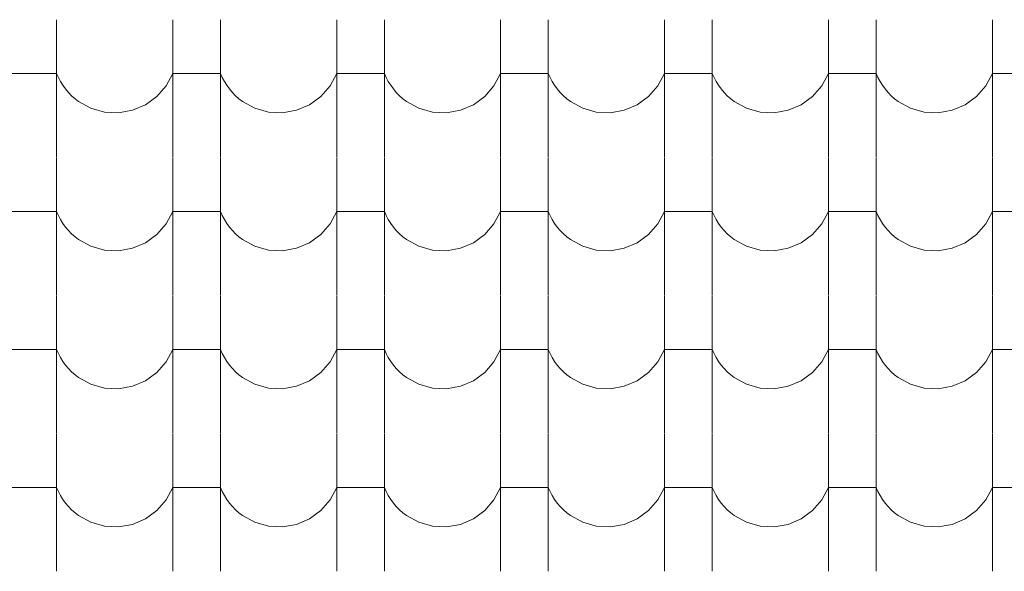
# Model space of a CAD drawing. Header units: millimetres. Extents: x -20699 to 32021, y -4298 to 11971.
# Tile 29 of 74: x -11418 to -10427, y 7578 to 8134. Entities that reach past the tile are written whole.
import ezdxf

# ---------------------------------------------------------------- set-up
doc = ezdxf.new("R2010")
doc.units = ezdxf.units.MM
doc.header["$MEASUREMENT"] = 0
doc.layers.add('A-A_1_Bourané_Výplně - Povrchové', color=7, linetype='Continuous')
doc.layers.add('A-A_1_Konstrukce - střechy a skořepiny', color=7, linetype='Continuous')

# ---------------------------------------------------------------- blocks, each defined once
blk = doc.blocks.new('*X1', base_point=(-21954.7, -8431.53))
at = {"layer": 'A-A_1_Bourané_Výplně - Povrchové', "color": 251, "linetype": 'Continuous', "lineweight": 20, "true_color": 0x6a6a6a}
for p, q in [((-11380.87, 8133.53), (-11380.87, 7995.03)), ((-11263.91, 8133.53), (-11263.91, 7995.03)), ((-11215.87, 8133.53), (-11215.87, 7995.03)), ((-11098.91, 8133.53), (-11098.91, 7995.03)), ((-11050.87, 8133.53), (-11050.87, 7995.03)), ((-10933.91, 8133.53), (-10933.91, 7995.03)), ((-10885.87, 8133.53), (-10885.87, 7995.03)), ((-10768.91, 8133.53), (-10768.91, 7995.03)), ((-10720.87, 8133.53), (-10720.87, 7995.03)), ((-10603.91, 8133.53), (-10603.91, 7995.03)), ((-10555.87, 8133.53), (-10555.87, 7995.03)), ((-10438.91, 8133.53), (-10438.91, 7995.03)), ((-11404.89, 8079.49), (-11428.91, 8079.49)), ((-11380.87, 8079.49), (-11404.89, 8079.49)), ((-11380.87, 8079.49), (-11379.05, 8075.32)), ((-11270.58, 8066.96), (-11263.91, 8079.49)), ((-11239.89, 8079.49), (-11263.91, 8079.49)), ((-11215.87, 8079.49), (-11239.89, 8079.49)), ((-11215.87, 8079.49), (-11214.05, 8075.32)), ((-11105.58, 8066.96), (-11098.91, 8079.49)), ((-11074.89, 8079.49), (-11098.91, 8079.49)), ((-11050.87, 8079.49), (-11074.89, 8079.49)), ((-11050.87, 8079.49), (-11049.05, 8075.32)), ((-10940.58, 8066.96), (-10933.91, 8079.49)), ((-10909.89, 8079.49), (-10933.91, 8079.49)), ((-10885.87, 8079.49), (-10909.89, 8079.49)), ((-10885.87, 8079.49), (-10884.05, 8075.32)), ((-10775.58, 8066.96), (-10768.91, 8079.49)), ((-10744.89, 8079.49), (-10768.91, 8079.49)), ((-10720.87, 8079.49), (-10744.89, 8079.49)), ((-10720.87, 8079.49), (-10719.05, 8075.32)), ((-10610.58, 8066.96), (-10603.91, 8079.49)), ((-10579.89, 8079.49), (-10603.91, 8079.49)), ((-10555.87, 8079.49), (-10579.89, 8079.49)), ((-10555.87, 8079.49), (-10554.05, 8075.32)), ((-10445.58, 8066.96), (-10438.91, 8079.49)), ((-10414.89, 8079.49), (-10438.91, 8079.49)), ((-11379.05, 8075.32), (-11376.93, 8071.29)), ((-11376.93, 8071.29), (-11374.52, 8067.42)), ((-11374.52, 8067.42), (-11371.84, 8063.74)), ((-11214.05, 8075.32), (-11211.93, 8071.29)), ((-11211.93, 8071.29), (-11209.52, 8067.42)), ((-11209.52, 8067.42), (-11206.84, 8063.74)), ((-11049.05, 8075.32), (-11046.93, 8071.29)), ((-11046.93, 8071.29), (-11044.52, 8067.42)), ((-11044.52, 8067.42), (-11041.84, 8063.74)), ((-10884.05, 8075.32), (-10881.93, 8071.29)), ((-10881.93, 8071.29), (-10879.52, 8067.42)), ((-10879.52, 8067.42), (-10876.84, 8063.74)), ((-10719.05, 8075.32), (-10716.93, 8071.29)), ((-10716.93, 8071.29), (-10714.52, 8067.42)), ((-10714.52, 8067.42), (-10711.84, 8063.74)), ((-10554.05, 8075.32), (-10551.93, 8071.29)), ((-10551.93, 8071.29), (-10549.52, 8067.42)), ((-10549.52, 8067.42), (-10546.84, 8063.74)), ((-11371.84, 8063.74), (-11368.9, 8060.26)), ((-11368.9, 8060.26), (-11365.71, 8057.01)), ((-11279.89, 8056.24), (-11270.58, 8066.96)), ((-11206.84, 8063.74), (-11203.9, 8060.26)), ((-11203.9, 8060.26), (-11200.71, 8057.01)), ((-11114.89, 8056.24), (-11105.58, 8066.96)), ((-11041.84, 8063.74), (-11038.9, 8060.26)), ((-11038.9, 8060.26), (-11035.71, 8057.01)), ((-10949.89, 8056.24), (-10940.58, 8066.96)), ((-10876.84, 8063.74), (-10873.9, 8060.26)), ((-10873.9, 8060.26), (-10870.71, 8057.01)), ((-10784.89, 8056.24), (-10775.58, 8066.96)), ((-10711.84, 8063.74), (-10708.9, 8060.26)), ((-10708.9, 8060.26), (-10705.71, 8057.01)), ((-10619.89, 8056.24), (-10610.58, 8066.96)), ((-10546.84, 8063.74), (-10543.9, 8060.26)), ((-10543.9, 8060.26), (-10540.71, 8057.01)), ((-10454.89, 8056.24), (-10445.58, 8066.96)), ((-11365.71, 8057.01), (-11362.3, 8053.99)), ((-11362.3, 8053.99), (-11358.68, 8051.23)), ((-11358.68, 8051.23), (-11346.24, 8044.4)), ((-11304.42, 8042.32), (-11291.36, 8047.89)), ((-11291.36, 8047.89), (-11279.89, 8056.24)), ((-11200.71, 8057.01), (-11197.3, 8053.99)), ((-11197.3, 8053.99), (-11193.68, 8051.23)), ((-11193.68, 8051.23), (-11181.24, 8044.4)), ((-11139.42, 8042.32), (-11126.36, 8047.89)), ((-11126.36, 8047.89), (-11114.89, 8056.24)), ((-11035.71, 8057.01), (-11032.3, 8053.99)), ((-11032.3, 8053.99), (-11028.68, 8051.23)), ((-11028.68, 8051.23), (-11016.24, 8044.4)), ((-10974.42, 8042.32), (-10961.36, 8047.89)), ((-10961.36, 8047.89), (-10949.89, 8056.24)), ((-10870.71, 8057.01), (-10867.3, 8053.99)), ((-10867.3, 8053.99), (-10863.68, 8051.23)), ((-10863.68, 8051.23), (-10851.24, 8044.4)), ((-10809.42, 8042.32), (-10796.36, 8047.89)), ((-10796.36, 8047.89), (-10784.89, 8056.24)), ((-10705.71, 8057.01), (-10702.3, 8053.99)), ((-10702.3, 8053.99), (-10698.68, 8051.23)), ((-10698.68, 8051.23), (-10686.24, 8044.4)), ((-10644.42, 8042.32), (-10631.36, 8047.89)), ((-10631.36, 8047.89), (-10619.89, 8056.24)), ((-10540.71, 8057.01), (-10537.3, 8053.99)), ((-10537.3, 8053.99), (-10533.68, 8051.23)), ((-10533.68, 8051.23), (-10521.24, 8044.4)), ((-10479.42, 8042.32), (-10466.36, 8047.89)), ((-10466.36, 8047.89), (-10454.89, 8056.24)), ((-11346.24, 8044.4), (-11332.58, 8040.53)), ((-11332.58, 8040.53), (-11318.4, 8039.82)), ((-11318.4, 8039.82), (-11304.42, 8042.32)), ((-11181.24, 8044.4), (-11167.58, 8040.53)), ((-11167.58, 8040.53), (-11153.4, 8039.82)), ((-11153.4, 8039.82), (-11139.42, 8042.32)), ((-11016.24, 8044.4), (-11002.58, 8040.53)), ((-11002.58, 8040.53), (-10988.4, 8039.82)), ((-10988.4, 8039.82), (-10974.42, 8042.32)), ((-10851.24, 8044.4), (-10837.58, 8040.53)), ((-10837.58, 8040.53), (-10823.4, 8039.82)), ((-10823.4, 8039.82), (-10809.42, 8042.32)), ((-10686.24, 8044.4), (-10672.58, 8040.53)), ((-10672.58, 8040.53), (-10658.4, 8039.82)), ((-10658.4, 8039.82), (-10644.42, 8042.32)), ((-10521.24, 8044.4), (-10507.58, 8040.53)), ((-10507.58, 8040.53), (-10493.4, 8039.82)), ((-10493.4, 8039.82), (-10479.42, 8042.32)), ((-11380.87, 7994.53), (-11380.87, 7856.03)), ((-11263.91, 7994.53), (-11263.91, 7856.03)), ((-11215.87, 7994.53), (-11215.87, 7856.03)), ((-11098.91, 7994.53), (-11098.91, 7856.03)), ((-11050.87, 7994.53), (-11050.87, 7856.03)), ((-10933.91, 7994.53), (-10933.91, 7856.03)), ((-10885.87, 7994.53), (-10885.87, 7856.03)), ((-10768.91, 7994.53), (-10768.91, 7856.03)), ((-10720.87, 7994.53), (-10720.87, 7856.03)), ((-10603.91, 7994.53), (-10603.91, 7856.03)), ((-10555.87, 7994.53), (-10555.87, 7856.03)), ((-10438.91, 7994.53), (-10438.91, 7856.03)), ((-11404.89, 7940.49), (-11428.91, 7940.49)), ((-11380.87, 7940.49), (-11404.89, 7940.49)), ((-11380.87, 7940.49), (-11379.05, 7936.32)), ((-11270.58, 7927.96), (-11263.91, 7940.49)), ((-11239.89, 7940.49), (-11263.91, 7940.49)), ((-11215.87, 7940.49), (-11239.89, 7940.49)), ((-11215.87, 7940.49), (-11214.05, 7936.32)), ((-11105.58, 7927.96), (-11098.91, 7940.49)), ((-11074.89, 7940.49), (-11098.91, 7940.49)), ((-11050.87, 7940.49), (-11074.89, 7940.49)), ((-11050.87, 7940.49), (-11049.05, 7936.32)), ((-10940.58, 7927.96), (-10933.91, 7940.49)), ((-10909.89, 7940.49), (-10933.91, 7940.49)), ((-10885.87, 7940.49), (-10909.89, 7940.49)), ((-10885.87, 7940.49), (-10884.05, 7936.32)), ((-10775.58, 7927.96), (-10768.91, 7940.49)), ((-10744.89, 7940.49), (-10768.91, 7940.49)), ((-10720.87, 7940.49), (-10744.89, 7940.49)), ((-10720.87, 7940.49), (-10719.05, 7936.32)), ((-10610.58, 7927.96), (-10603.91, 7940.49)), ((-10579.89, 7940.49), (-10603.91, 7940.49)), ((-10555.87, 7940.49), (-10579.89, 7940.49)), ((-10555.87, 7940.49), (-10554.05, 7936.32)), ((-10445.58, 7927.96), (-10438.91, 7940.49)), ((-10414.89, 7940.49), (-10438.91, 7940.49)), ((-11379.05, 7936.32), (-11376.93, 7932.29)), ((-11376.93, 7932.29), (-11374.52, 7928.42)), ((-11214.05, 7936.32), (-11211.93, 7932.29)), ((-11211.93, 7932.29), (-11209.52, 7928.42)), ((-11049.05, 7936.32), (-11046.93, 7932.29)), ((-11046.93, 7932.29), (-11044.52, 7928.42)), ((-10884.05, 7936.32), (-10881.93, 7932.29)), ((-10881.93, 7932.29), (-10879.52, 7928.42)), ((-10719.05, 7936.32), (-10716.93, 7932.29)), ((-10716.93, 7932.29), (-10714.52, 7928.42)), ((-10554.05, 7936.32), (-10551.93, 7932.29)), ((-10551.93, 7932.29), (-10549.52, 7928.42)), ((-11374.52, 7928.42), (-11371.84, 7924.74)), ((-11371.84, 7924.74), (-11368.9, 7921.26)), ((-11368.9, 7921.26), (-11365.71, 7918.01)), ((-11279.89, 7917.24), (-11270.58, 7927.96)), ((-11209.52, 7928.42), (-11206.84, 7924.74)), ((-11206.84, 7924.74), (-11203.9, 7921.26)), ((-11203.9, 7921.26), (-11200.71, 7918.01)), ((-11114.89, 7917.24), (-11105.58, 7927.96)), ((-11044.52, 7928.42), (-11041.84, 7924.74)), ((-11041.84, 7924.74), (-11038.9, 7921.26)), ((-11038.9, 7921.26), (-11035.71, 7918.01)), ((-10949.89, 7917.24), (-10940.58, 7927.96)), ((-10879.52, 7928.42), (-10876.84, 7924.74)), ((-10876.84, 7924.74), (-10873.9, 7921.26)), ((-10873.9, 7921.26), (-10870.71, 7918.01)), ((-10784.89, 7917.24), (-10775.58, 7927.96)), ((-10714.52, 7928.42), (-10711.84, 7924.74)), ((-10711.84, 7924.74), (-10708.9, 7921.26)), ((-10708.9, 7921.26), (-10705.71, 7918.01)), ((-10619.89, 7917.24), (-10610.58, 7927.96)), ((-10549.52, 7928.42), (-10546.84, 7924.74)), ((-10546.84, 7924.74), (-10543.9, 7921.26)), ((-10543.9, 7921.26), (-10540.71, 7918.01)), ((-10454.89, 7917.24), (-10445.58, 7927.96)), ((-11365.71, 7918.01), (-11362.3, 7914.99)), ((-11362.3, 7914.99), (-11358.68, 7912.23)), ((-11358.68, 7912.23), (-11346.24, 7905.4)), ((-11304.42, 7903.32), (-11291.36, 7908.89)), ((-11291.36, 7908.89), (-11279.89, 7917.24)), ((-11200.71, 7918.01), (-11197.3, 7914.99)), ((-11197.3, 7914.99), (-11193.68, 7912.23)), ((-11193.68, 7912.23), (-11181.24, 7905.4)), ((-11139.42, 7903.32), (-11126.36, 7908.89)), ((-11126.36, 7908.89), (-11114.89, 7917.24)), ((-11035.71, 7918.01), (-11032.3, 7914.99)), ((-11032.3, 7914.99), (-11028.68, 7912.23)), ((-11028.68, 7912.23), (-11016.24, 7905.4)), ((-10974.42, 7903.32), (-10961.36, 7908.89)), ((-10961.36, 7908.89), (-10949.89, 7917.24)), ((-10870.71, 7918.01), (-10867.3, 7914.99)), ((-10867.3, 7914.99), (-10863.68, 7912.23)), ((-10863.68, 7912.23), (-10851.24, 7905.4)), ((-10809.42, 7903.32), (-10796.36, 7908.89)), ((-10796.36, 7908.89), (-10784.89, 7917.24)), ((-10705.71, 7918.01), (-10702.3, 7914.99)), ((-10702.3, 7914.99), (-10698.68, 7912.23)), ((-10698.68, 7912.23), (-10686.24, 7905.4)), ((-10644.42, 7903.32), (-10631.36, 7908.89)), ((-10631.36, 7908.89), (-10619.89, 7917.24)), ((-10540.71, 7918.01), (-10537.3, 7914.99)), ((-10537.3, 7914.99), (-10533.68, 7912.23)), ((-10533.68, 7912.23), (-10521.24, 7905.4)), ((-10479.42, 7903.32), (-10466.36, 7908.89)), ((-10466.36, 7908.89), (-10454.89, 7917.24)), ((-11346.24, 7905.4), (-11332.58, 7901.53)), ((-11332.58, 7901.53), (-11318.4, 7900.82)), ((-11318.4, 7900.82), (-11304.42, 7903.32)), ((-11181.24, 7905.4), (-11167.58, 7901.53)), ((-11167.58, 7901.53), (-11153.4, 7900.82)), ((-11153.4, 7900.82), (-11139.42, 7903.32)), ((-11016.24, 7905.4), (-11002.58, 7901.53)), ((-11002.58, 7901.53), (-10988.4, 7900.82)), ((-10988.4, 7900.82), (-10974.42, 7903.32)), ((-10851.24, 7905.4), (-10837.58, 7901.53)), ((-10837.58, 7901.53), (-10823.4, 7900.82)), ((-10823.4, 7900.82), (-10809.42, 7903.32)), ((-10686.24, 7905.4), (-10672.58, 7901.53)), ((-10672.58, 7901.53), (-10658.4, 7900.82)), ((-10658.4, 7900.82), (-10644.42, 7903.32)), ((-10521.24, 7905.4), (-10507.58, 7901.53)), ((-10507.58, 7901.53), (-10493.4, 7900.82)), ((-10493.4, 7900.82), (-10479.42, 7903.32)), ((-11380.87, 7855.53), (-11380.87, 7717.03)), ((-11263.91, 7855.53), (-11263.91, 7717.03)), ((-11215.87, 7855.53), (-11215.87, 7717.03)), ((-11098.91, 7855.53), (-11098.91, 7717.03)), ((-11050.87, 7855.53), (-11050.87, 7717.03)), ((-10933.91, 7855.53), (-10933.91, 7717.03)), ((-10885.87, 7855.53), (-10885.87, 7717.03)), ((-10768.91, 7855.53), (-10768.91, 7717.03)), ((-10720.87, 7855.53), (-10720.87, 7717.03)), ((-10603.91, 7855.53), (-10603.91, 7717.03)), ((-10555.87, 7855.53), (-10555.87, 7717.03)), ((-10438.91, 7855.53), (-10438.91, 7717.03)), ((-11404.89, 7801.49), (-11428.91, 7801.49)), ((-11380.87, 7801.49), (-11404.89, 7801.49)), ((-11380.87, 7801.49), (-11379.05, 7797.32)), ((-11270.58, 7788.96), (-11263.91, 7801.49)), ((-11239.89, 7801.49), (-11263.91, 7801.49)), ((-11215.87, 7801.49), (-11239.89, 7801.49)), ((-11215.87, 7801.49), (-11214.05, 7797.32)), ((-11105.58, 7788.96), (-11098.91, 7801.49)), ((-11074.89, 7801.49), (-11098.91, 7801.49)), ((-11050.87, 7801.49), (-11074.89, 7801.49)), ((-11050.87, 7801.49), (-11049.05, 7797.32)), ((-10940.58, 7788.96), (-10933.91, 7801.49)), ((-10909.89, 7801.49), (-10933.91, 7801.49)), ((-10885.87, 7801.49), (-10909.89, 7801.49)), ((-10885.87, 7801.49), (-10884.05, 7797.32)), ((-10775.58, 7788.96), (-10768.91, 7801.49)), ((-10744.89, 7801.49), (-10768.91, 7801.49)), ((-10720.87, 7801.49), (-10744.89, 7801.49)), ((-10720.87, 7801.49), (-10719.05, 7797.32)), ((-10610.58, 7788.96), (-10603.91, 7801.49)), ((-10579.89, 7801.49), (-10603.91, 7801.49)), ((-10555.87, 7801.49), (-10579.89, 7801.49)), ((-10555.87, 7801.49), (-10554.05, 7797.32)), ((-10445.58, 7788.96), (-10438.91, 7801.49)), ((-10414.89, 7801.49), (-10438.91, 7801.49)), ((-11379.05, 7797.32), (-11376.93, 7793.29)), ((-11376.93, 7793.29), (-11374.52, 7789.42)), ((-11214.05, 7797.32), (-11211.93, 7793.29)), ((-11211.93, 7793.29), (-11209.52, 7789.42)), ((-11049.05, 7797.32), (-11046.93, 7793.29)), ((-11046.93, 7793.29), (-11044.52, 7789.42)), ((-10884.05, 7797.32), (-10881.93, 7793.29)), ((-10881.93, 7793.29), (-10879.52, 7789.42)), ((-10719.05, 7797.32), (-10716.93, 7793.29)), ((-10716.93, 7793.29), (-10714.52, 7789.42)), ((-10554.05, 7797.32), (-10551.93, 7793.29)), ((-10551.93, 7793.29), (-10549.52, 7789.42)), ((-11374.52, 7789.42), (-11371.84, 7785.74)), ((-11371.84, 7785.74), (-11368.9, 7782.26)), ((-11368.9, 7782.26), (-11365.71, 7779.01)), ((-11279.89, 7778.24), (-11270.58, 7788.96)), ((-11209.52, 7789.42), (-11206.84, 7785.74)), ((-11206.84, 7785.74), (-11203.9, 7782.26)), ((-11203.9, 7782.26), (-11200.71, 7779.01)), ((-11114.89, 7778.24), (-11105.58, 7788.96)), ((-11044.52, 7789.42), (-11041.84, 7785.74)), ((-11041.84, 7785.74), (-11038.9, 7782.26)), ((-11038.9, 7782.26), (-11035.71, 7779.01)), ((-10949.89, 7778.24), (-10940.58, 7788.96)), ((-10879.52, 7789.42), (-10876.84, 7785.74)), ((-10876.84, 7785.74), (-10873.9, 7782.26)), ((-10873.9, 7782.26), (-10870.71, 7779.01)), ((-10784.89, 7778.24), (-10775.58, 7788.96)), ((-10714.52, 7789.42), (-10711.84, 7785.74)), ((-10711.84, 7785.74), (-10708.9, 7782.26)), ((-10708.9, 7782.26), (-10705.71, 7779.01)), ((-10619.89, 7778.24), (-10610.58, 7788.96)), ((-10549.52, 7789.42), (-10546.84, 7785.74)), ((-10546.84, 7785.74), (-10543.9, 7782.26)), ((-10543.9, 7782.26), (-10540.71, 7779.01)), ((-10454.89, 7778.24), (-10445.58, 7788.96)), ((-11365.71, 7779.01), (-11362.3, 7775.99)), ((-11362.3, 7775.99), (-11358.68, 7773.23)), ((-11358.68, 7773.23), (-11346.24, 7766.4)), ((-11291.36, 7769.89), (-11279.89, 7778.24)), ((-11200.71, 7779.01), (-11197.3, 7775.99)), ((-11197.3, 7775.99), (-11193.68, 7773.23)), ((-11193.68, 7773.23), (-11181.24, 7766.4)), ((-11126.36, 7769.89), (-11114.89, 7778.24)), ((-11035.71, 7779.01), (-11032.3, 7775.99)), ((-11032.3, 7775.99), (-11028.68, 7773.23)), ((-11028.68, 7773.23), (-11016.24, 7766.4)), ((-10961.36, 7769.89), (-10949.89, 7778.24)), ((-10870.71, 7779.01), (-10867.3, 7775.99)), ((-10867.3, 7775.99), (-10863.68, 7773.23)), ((-10863.68, 7773.23), (-10851.24, 7766.4)), ((-10796.36, 7769.89), (-10784.89, 7778.24)), ((-10705.71, 7779.01), (-10702.3, 7775.99)), ((-10702.3, 7775.99), (-10698.68, 7773.23)), ((-10698.68, 7773.23), (-10686.24, 7766.4)), ((-10631.36, 7769.89), (-10619.89, 7778.24)), ((-10540.71, 7779.01), (-10537.3, 7775.99)), ((-10537.3, 7775.99), (-10533.68, 7773.23)), ((-10533.68, 7773.23), (-10521.24, 7766.4)), ((-10466.36, 7769.89), (-10454.89, 7778.24)), ((-11346.24, 7766.4), (-11332.58, 7762.53)), ((-11332.58, 7762.53), (-11318.4, 7761.82)), ((-11318.4, 7761.82), (-11304.42, 7764.32)), ((-11304.42, 7764.32), (-11291.36, 7769.89)), ((-11181.24, 7766.4), (-11167.58, 7762.53)), ((-11167.58, 7762.53), (-11153.4, 7761.82)), ((-11153.4, 7761.82), (-11139.42, 7764.32)), ((-11139.42, 7764.32), (-11126.36, 7769.89)), ((-11016.24, 7766.4), (-11002.58, 7762.53)), ((-11002.58, 7762.53), (-10988.4, 7761.82)), ((-10988.4, 7761.82), (-10974.42, 7764.32)), ((-10974.42, 7764.32), (-10961.36, 7769.89)), ((-10851.24, 7766.4), (-10837.58, 7762.53)), ((-10837.58, 7762.53), (-10823.4, 7761.82)), ((-10823.4, 7761.82), (-10809.42, 7764.32)), ((-10809.42, 7764.32), (-10796.36, 7769.89)), ((-10686.24, 7766.4), (-10672.58, 7762.53)), ((-10672.58, 7762.53), (-10658.4, 7761.82)), ((-10658.4, 7761.82), (-10644.42, 7764.32)), ((-10644.42, 7764.32), (-10631.36, 7769.89)), ((-10521.24, 7766.4), (-10507.58, 7762.53)), ((-10507.58, 7762.53), (-10493.4, 7761.82)), ((-10493.4, 7761.82), (-10479.42, 7764.32)), ((-10479.42, 7764.32), (-10466.36, 7769.89)), ((-11380.87, 7716.53), (-11380.87, 7578.03)), ((-11263.91, 7716.53), (-11263.91, 7578.03)), ((-11215.87, 7716.53), (-11215.87, 7578.03)), ((-11098.91, 7716.53), (-11098.91, 7578.03)), ((-11050.87, 7716.53), (-11050.87, 7578.03)), ((-10933.91, 7716.53), (-10933.91, 7578.03)), ((-10885.87, 7716.53), (-10885.87, 7578.03)), ((-10768.91, 7716.53), (-10768.91, 7578.03)), ((-10720.87, 7716.53), (-10720.87, 7578.03)), ((-10603.91, 7716.53), (-10603.91, 7578.03)), ((-10555.87, 7716.53), (-10555.87, 7578.03)), ((-10438.91, 7716.53), (-10438.91, 7578.03)), ((-11404.89, 7662.49), (-11428.91, 7662.49)), ((-11380.87, 7662.49), (-11404.89, 7662.49)), ((-11380.87, 7662.49), (-11379.05, 7658.32)), ((-11270.58, 7649.96), (-11263.91, 7662.49)), ((-11239.89, 7662.49), (-11263.91, 7662.49)), ((-11215.87, 7662.49), (-11239.89, 7662.49)), ((-11215.87, 7662.49), (-11214.05, 7658.32)), ((-11105.58, 7649.96), (-11098.91, 7662.49)), ((-11074.89, 7662.49), (-11098.91, 7662.49)), ((-11050.87, 7662.49), (-11074.89, 7662.49)), ((-11050.87, 7662.49), (-11049.05, 7658.32)), ((-10940.58, 7649.96), (-10933.91, 7662.49)), ((-10909.89, 7662.49), (-10933.91, 7662.49)), ((-10885.87, 7662.49), (-10909.89, 7662.49)), ((-10885.87, 7662.49), (-10884.05, 7658.32)), ((-10775.58, 7649.96), (-10768.91, 7662.49)), ((-10744.89, 7662.49), (-10768.91, 7662.49)), ((-10720.87, 7662.49), (-10744.89, 7662.49)), ((-10720.87, 7662.49), (-10719.05, 7658.32)), ((-10610.58, 7649.96), (-10603.91, 7662.49)), ((-10579.89, 7662.49), (-10603.91, 7662.49)), ((-10555.87, 7662.49), (-10579.89, 7662.49)), ((-10555.87, 7662.49), (-10554.05, 7658.32)), ((-10445.58, 7649.96), (-10438.91, 7662.49)), ((-10414.89, 7662.49), (-10438.91, 7662.49)), ((-11379.05, 7658.32), (-11376.93, 7654.29)), ((-11376.93, 7654.29), (-11374.52, 7650.42)), ((-11214.05, 7658.32), (-11211.93, 7654.29)), ((-11211.93, 7654.29), (-11209.52, 7650.42)), ((-11049.05, 7658.32), (-11046.93, 7654.29)), ((-11046.93, 7654.29), (-11044.52, 7650.42)), ((-10884.05, 7658.32), (-10881.93, 7654.29)), ((-10881.93, 7654.29), (-10879.52, 7650.42)), ((-10719.05, 7658.32), (-10716.93, 7654.29)), ((-10716.93, 7654.29), (-10714.52, 7650.42)), ((-10554.05, 7658.32), (-10551.93, 7654.29)), ((-10551.93, 7654.29), (-10549.52, 7650.42)), ((-11374.52, 7650.42), (-11371.84, 7646.74)), ((-11371.84, 7646.74), (-11368.9, 7643.26)), ((-11368.9, 7643.26), (-11365.71, 7640.01)), ((-11279.89, 7639.24), (-11270.58, 7649.96)), ((-11209.52, 7650.42), (-11206.84, 7646.74)), ((-11206.84, 7646.74), (-11203.9, 7643.26)), ((-11203.9, 7643.26), (-11200.71, 7640.01)), ((-11114.89, 7639.24), (-11105.58, 7649.96)), ((-11044.52, 7650.42), (-11041.84, 7646.74)), ((-11041.84, 7646.74), (-11038.9, 7643.26)), ((-11038.9, 7643.26), (-11035.71, 7640.01)), ((-10949.89, 7639.24), (-10940.58, 7649.96)), ((-10879.52, 7650.42), (-10876.84, 7646.74)), ((-10876.84, 7646.74), (-10873.9, 7643.26)), ((-10873.9, 7643.26), (-10870.71, 7640.01)), ((-10784.89, 7639.24), (-10775.58, 7649.96)), ((-10714.52, 7650.42), (-10711.84, 7646.74)), ((-10711.84, 7646.74), (-10708.9, 7643.26)), ((-10708.9, 7643.26), (-10705.71, 7640.01)), ((-10619.89, 7639.24), (-10610.58, 7649.96)), ((-10549.52, 7650.42), (-10546.84, 7646.74)), ((-10546.84, 7646.74), (-10543.9, 7643.26)), ((-10543.9, 7643.26), (-10540.71, 7640.01)), ((-10454.89, 7639.24), (-10445.58, 7649.96)), ((-11365.71, 7640.01), (-11362.3, 7636.99)), ((-11362.3, 7636.99), (-11358.68, 7634.23)), ((-11358.68, 7634.23), (-11346.24, 7627.4)), ((-11291.36, 7630.89), (-11279.89, 7639.24)), ((-11200.71, 7640.01), (-11197.3, 7636.99)), ((-11197.3, 7636.99), (-11193.68, 7634.23)), ((-11193.68, 7634.23), (-11181.24, 7627.4)), ((-11126.36, 7630.89), (-11114.89, 7639.24)), ((-11035.71, 7640.01), (-11032.3, 7636.99)), ((-11032.3, 7636.99), (-11028.68, 7634.23)), ((-11028.68, 7634.23), (-11016.24, 7627.4)), ((-10961.36, 7630.89), (-10949.89, 7639.24)), ((-10870.71, 7640.01), (-10867.3, 7636.99)), ((-10867.3, 7636.99), (-10863.68, 7634.23)), ((-10863.68, 7634.23), (-10851.24, 7627.4)), ((-10796.36, 7630.89), (-10784.89, 7639.24)), ((-10705.71, 7640.01), (-10702.3, 7636.99)), ((-10702.3, 7636.99), (-10698.68, 7634.23)), ((-10698.68, 7634.23), (-10686.24, 7627.4)), ((-10631.36, 7630.89), (-10619.89, 7639.24)), ((-10540.71, 7640.01), (-10537.3, 7636.99)), ((-10537.3, 7636.99), (-10533.68, 7634.23)), ((-10533.68, 7634.23), (-10521.24, 7627.4)), ((-10466.36, 7630.89), (-10454.89, 7639.24)), ((-11346.24, 7627.4), (-11332.58, 7623.53)), ((-11332.58, 7623.53), (-11318.4, 7622.82)), ((-11318.4, 7622.82), (-11304.42, 7625.32)), ((-11304.42, 7625.32), (-11291.36, 7630.89)), ((-11181.24, 7627.4), (-11167.58, 7623.53)), ((-11167.58, 7623.53), (-11153.4, 7622.82)), ((-11153.4, 7622.82), (-11139.42, 7625.32)), ((-11139.42, 7625.32), (-11126.36, 7630.89)), ((-11016.24, 7627.4), (-11002.58, 7623.53)), ((-11002.58, 7623.53), (-10988.4, 7622.82)), ((-10988.4, 7622.82), (-10974.42, 7625.32)), ((-10974.42, 7625.32), (-10961.36, 7630.89)), ((-10851.24, 7627.4), (-10837.58, 7623.53)), ((-10837.58, 7623.53), (-10823.4, 7622.82)), ((-10823.4, 7622.82), (-10809.42, 7625.32)), ((-10809.42, 7625.32), (-10796.36, 7630.89)), ((-10686.24, 7627.4), (-10672.58, 7623.53)), ((-10672.58, 7623.53), (-10658.4, 7622.82)), ((-10658.4, 7622.82), (-10644.42, 7625.32)), ((-10644.42, 7625.32), (-10631.36, 7630.89)), ((-10521.24, 7627.4), (-10507.58, 7623.53)), ((-10507.58, 7623.53), (-10493.4, 7622.82)), ((-10493.4, 7622.82), (-10479.42, 7625.32)), ((-10479.42, 7625.32), (-10466.36, 7630.89))]:
    blk.add_line(p, q, dxfattribs=at)

msp = doc.modelspace()

# ---------------------------------------------------------------- block references
at = {"layer": 'A-A_1_Konstrukce - střechy a skořepiny', "color": 9, "linetype": 'Continuous', "lineweight": 13}
msp.add_blockref('*X1', (-21954.7, -8431.53), dxfattribs=at)

doc.saveas('drawing.dxf')
